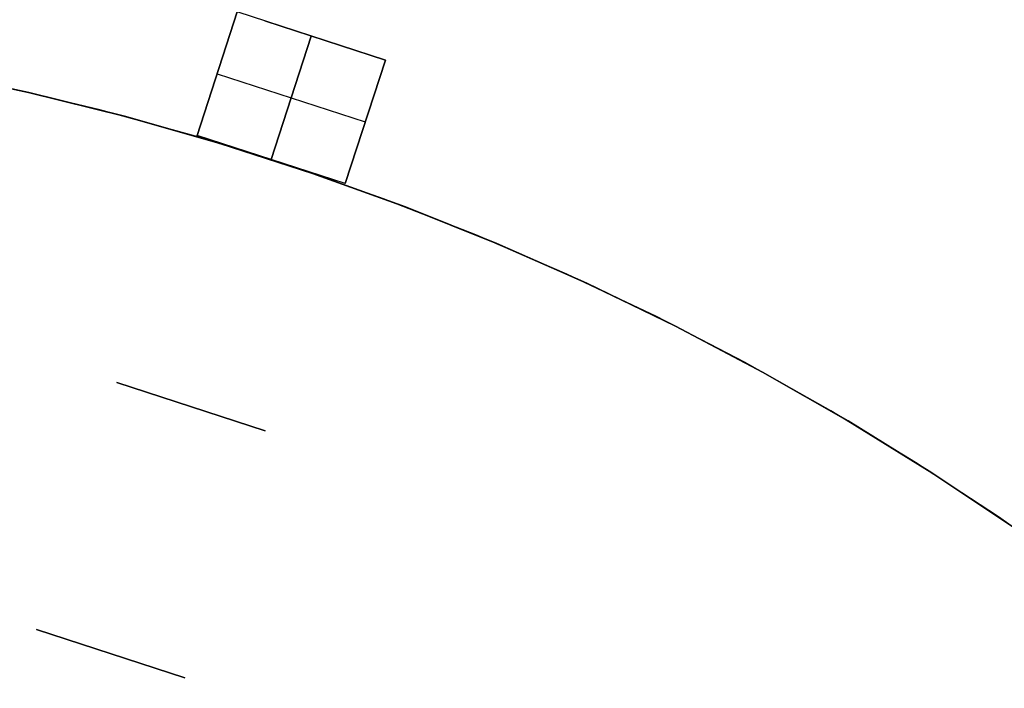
# Model space of a CAD drawing. Header units: millimetres. Extents: x 390 to 1070, y -130 to 550.
# Tile 45 of 57: x 779 to 854, y 379 to 430. Entities that reach past the tile are written whole.
import ezdxf

# ---------------------------------------------------------------- set-up
doc = ezdxf.new("R2010")
doc.units = ezdxf.units.MM

msp = doc.modelspace()

# ---------------------------------------------------------------- linework, layer by layer
at = {"extrusion": (0.951057, -0.309017, -1.61179e-16)}
msp.add_lwpolyline([(675.304, 251.995), (675.293, 252.678), (675.258, 253.36), (675.199, 254.04), (675.118, 254.718), (675.013, 255.393), (674.886, 256.064), (674.736, 256.73), (674.563, 257.391), (674.367, 258.045), (674.149, 258.693), (673.91, 259.332), (673.649, 259.963), (673.366, 260.585), (673.062, 261.196), (672.737, 261.797), (672.393, 262.387), (672.028, 262.964), (671.644, 263.529), (671.24, 264.08), (670.819, 264.617), (670.379, 265.139), (669.921, 265.646), (669.446, 266.137), (668.955, 266.612), (668.448, 267.069), (667.926, 267.509), (667.389, 267.931), (666.838, 268.334), (666.273, 268.719), (665.696, 269.083), (665.106, 269.428), (664.506, 269.753), (663.894, 270.056), (663.272, 270.339), (662.641, 270.601), (662.002, 270.84), (661.355, 271.058), (660.7, 271.253), (660.04, 271.426), (659.373, 271.577), (658.702, 271.704), (658.028, 271.809), (657.35, 271.89), (656.669, 271.948), (655.987, 271.983), (655.304, 271.995)], dxfattribs=at)
at = {"extrusion": (0.951057, -0.309017, 1.82878e-16)}
msp.add_lwpolyline([(655.304, -448.005), (655.987, -447.993), (656.669, -447.958), (657.35, -447.9), (658.028, -447.819), (658.702, -447.714), (659.373, -447.587), (660.04, -447.436), (660.7, -447.263), (661.355, -447.068), (662.002, -446.85), (662.641, -446.611), (663.272, -446.349), (663.894, -446.066), (664.506, -445.763), (665.106, -445.438), (665.696, -445.093), (666.273, -444.729), (666.838, -444.344), (667.389, -443.941), (667.926, -443.519), (668.448, -443.079), (668.955, -442.622), (669.446, -442.147), (669.921, -441.656), (670.379, -441.149), (670.819, -440.627), (671.24, -440.09), (671.644, -439.539), (672.028, -438.974), (672.393, -438.397), (672.737, -437.807), (673.062, -437.206), (673.366, -436.595), (673.649, -435.973), (673.91, -435.342), (674.149, -434.703), (674.367, -434.055), (674.563, -433.401), (674.736, -432.74), (674.886, -432.074), (675.013, -431.403), (675.118, -430.728), (675.199, -430.05), (675.258, -429.37), (675.293, -428.688), (675.304, -428.005)], dxfattribs=at)
at = {"extrusion": (0.951057, -0.309017, -5.9769e-15)}
msp.add_lwpolyline([(655.304, 271.995), (655.987, 271.983), (656.669, 271.948), (657.35, 271.89), (658.028, 271.809), (658.702, 271.704), (659.373, 271.577), (660.04, 271.426), (660.7, 271.253), (661.355, 271.058), (662.002, 270.84), (662.641, 270.601), (663.272, 270.339), (663.894, 270.056), (664.506, 269.753), (665.106, 269.428), (665.696, 269.083), (666.273, 268.719), (666.838, 268.334), (667.389, 267.931), (667.926, 267.509), (668.448, 267.069), (668.955, 266.612), (669.446, 266.137), (669.921, 265.646), (670.379, 265.139), (670.819, 264.617), (671.24, 264.08), (671.644, 263.529), (672.028, 262.964), (672.393, 262.387), (672.737, 261.797), (673.062, 261.196), (673.366, 260.585), (673.649, 259.963), (673.91, 259.332), (674.149, 258.693), (674.367, 258.045), (674.563, 257.391), (674.736, 256.73), (674.886, 256.064), (675.013, 255.393), (675.118, 254.718), (675.199, 254.04), (675.258, 253.36), (675.293, 252.678), (675.304, 251.995)], dxfattribs=at)
at = {"extrusion": (0.951057, -0.309017, -6.92556e-15)}
msp.add_lwpolyline([(675.304, -428.005), (675.293, -428.688), (675.258, -429.37), (675.199, -430.05), (675.118, -430.728), (675.013, -431.403), (674.886, -432.074), (674.736, -432.74), (674.563, -433.401), (674.367, -434.055), (674.149, -434.703), (673.91, -435.342), (673.649, -435.973), (673.366, -436.595), (673.062, -437.206), (672.737, -437.807), (672.393, -438.397), (672.028, -438.974), (671.644, -439.539), (671.24, -440.09), (670.819, -440.627), (670.379, -441.149), (669.921, -441.656), (669.446, -442.147), (668.955, -442.622), (668.448, -443.079), (667.926, -443.519), (667.389, -443.941), (666.838, -444.344), (666.273, -444.729), (665.696, -445.093), (665.106, -445.438), (664.506, -445.763), (663.894, -446.066), (663.272, -446.349), (662.641, -446.611), (662.002, -446.85), (661.355, -447.068), (660.7, -447.263), (660.04, -447.436), (659.373, -447.587), (658.702, -447.714), (658.028, -447.819), (657.35, -447.9), (656.669, -447.958), (655.987, -447.993), (655.304, -448.005)], dxfattribs=at)
at = {"extrusion": (0.951057, -0.309017, 6.80874e-15)}
msp.add_lwpolyline([(665.304, -288.005), (665.281, -289.371), (665.211, -290.735), (665.095, -292.096), (664.932, -293.452), (664.723, -294.801), (664.468, -296.143), (664.167, -297.476), (663.821, -298.797), (663.43, -300.106), (662.995, -301.4), (662.515, -302.679), (661.993, -303.941), (661.427, -305.184), (660.82, -306.408), (660.171, -307.609), (659.481, -308.788), (658.752, -309.943), (657.983, -311.072), (657.176, -312.174), (656.333, -313.249), (655.453, -314.293), (654.538, -315.307), (653.589, -316.289), (652.606, -317.238), (651.592, -318.154), (650.548, -319.033), (649.474, -319.877), (648.371, -320.684), (647.242, -321.452), (646.088, -322.182), (644.909, -322.871), (643.707, -323.52), (642.484, -324.128), (641.24, -324.693), (639.978, -325.216), (638.699, -325.695), (637.405, -326.131), (636.096, -326.522), (634.775, -326.868), (633.443, -327.168), (632.101, -327.423), (630.751, -327.632), (629.395, -327.795), (628.034, -327.912), (626.67, -327.982), (625.304, -328.005)], dxfattribs=at)
at = {"extrusion": (0.951057, -0.309017, -1.24854e-15)}
msp.add_lwpolyline([(625.304, 151.995), (626.67, 151.972), (628.034, 151.902), (629.395, 151.785), (630.751, 151.622), (632.101, 151.413), (633.443, 151.158), (634.775, 150.858), (636.096, 150.512), (637.405, 150.121), (638.699, 149.685), (639.978, 149.206), (641.24, 148.683), (642.484, 148.118), (643.707, 147.51), (644.909, 146.861), (646.088, 146.172), (647.242, 145.442), (648.371, 144.674), (649.474, 143.867), (650.548, 143.023), (651.592, 142.144), (652.606, 141.228), (653.589, 140.279), (654.538, 139.297), (655.453, 138.283), (656.333, 137.239), (657.176, 136.164), (657.983, 135.062), (658.752, 133.933), (659.481, 132.778), (660.171, 131.599), (660.82, 130.398), (661.427, 129.174), (661.993, 127.931), (662.515, 126.669), (662.995, 125.39), (663.43, 124.096), (663.821, 122.787), (664.167, 121.466), (664.468, 120.133), (664.723, 118.791), (664.932, 117.442), (665.095, 116.086), (665.211, 114.725), (665.281, 113.361), (665.304, 111.995)], dxfattribs=at)
at = {"extrusion": (0.951057, -0.309017, -2.17782e-15)}
msp.add_lwpolyline([(625.304, -328.005), (626.67, -327.982), (628.034, -327.912), (629.395, -327.795), (630.751, -327.632), (632.101, -327.423), (633.443, -327.168), (634.775, -326.868), (636.096, -326.522), (637.405, -326.131), (638.699, -325.695), (639.978, -325.216), (641.24, -324.693), (642.484, -324.128), (643.707, -323.52), (644.909, -322.871), (646.088, -322.182), (647.242, -321.452), (648.371, -320.684), (649.474, -319.877), (650.548, -319.033), (651.592, -318.154), (652.606, -317.238), (653.589, -316.289), (654.538, -315.307), (655.453, -314.293), (656.333, -313.249), (657.176, -312.174), (657.983, -311.072), (658.752, -309.943), (659.481, -308.788), (660.171, -307.609), (660.82, -306.408), (661.427, -305.184), (661.993, -303.941), (662.515, -302.679), (662.995, -301.4), (663.43, -300.106), (663.821, -298.797), (664.167, -297.476), (664.468, -296.143), (664.723, -294.801), (664.932, -293.452), (665.095, -292.096), (665.211, -290.735), (665.281, -289.371), (665.304, -288.005)], dxfattribs=at)
at = {"extrusion": (0.951057, -0.309017, -2.18209e-15)}
msp.add_lwpolyline([(665.304, 111.995), (665.281, 113.361), (665.211, 114.725), (665.095, 116.086), (664.932, 117.442), (664.723, 118.791), (664.468, 120.133), (664.167, 121.466), (663.821, 122.787), (663.43, 124.096), (662.995, 125.39), (662.515, 126.669), (661.993, 127.931), (661.427, 129.174), (660.82, 130.398), (660.171, 131.599), (659.481, 132.778), (658.752, 133.933), (657.983, 135.062), (657.176, 136.164), (656.333, 137.239), (655.453, 138.283), (654.538, 139.297), (653.589, 140.279), (652.606, 141.228), (651.592, 142.144), (650.548, 143.023), (649.474, 143.867), (648.371, 144.674), (647.242, 145.442), (646.088, 146.172), (644.909, 146.861), (643.707, 147.51), (642.484, 148.118), (641.24, 148.683), (639.978, 149.206), (638.699, 149.685), (637.405, 150.121), (636.096, 150.512), (634.775, 150.858), (633.443, 151.158), (632.101, 151.413), (630.751, 151.622), (629.395, 151.785), (628.034, 151.902), (626.67, 151.972), (625.304, 151.995)], dxfattribs=at)
at = {"extrusion": (0.951057, -0.309017, 4.96727e-15)}
msp.add_lwpolyline([(625.304, -328.005), (626.67, -327.982), (628.034, -327.912), (629.395, -327.795), (630.751, -327.632), (632.101, -327.423), (633.443, -327.168), (634.775, -326.868), (636.096, -326.522), (637.405, -326.131), (638.699, -325.695), (639.978, -325.216), (641.24, -324.693), (642.484, -324.128), (643.707, -323.52), (644.909, -322.871), (646.088, -322.182), (647.242, -321.452), (648.371, -320.684), (649.474, -319.877), (650.548, -319.033), (651.592, -318.154), (652.606, -317.238), (653.589, -316.289), (654.538, -315.307), (655.453, -314.293), (656.333, -313.249), (657.176, -312.174), (657.983, -311.072), (658.752, -309.943), (659.481, -308.788), (660.171, -307.609), (660.82, -306.408), (661.427, -305.184), (661.993, -303.941), (662.515, -302.679), (662.995, -301.4), (663.43, -300.106), (663.821, -298.797), (664.167, -297.476), (664.468, -296.143), (664.723, -294.801), (664.932, -293.452), (665.095, -292.096), (665.211, -290.735), (665.281, -289.371), (665.304, -288.005)], dxfattribs=at)
at = {"extrusion": (0.951057, -0.309017, 9.00454e-16)}
msp.add_lwpolyline([(665.304, 111.995), (665.281, 113.361), (665.211, 114.725), (665.095, 116.086), (664.932, 117.442), (664.723, 118.791), (664.468, 120.133), (664.167, 121.466), (663.821, 122.787), (663.43, 124.096), (662.995, 125.39), (662.515, 126.669), (661.993, 127.931), (661.427, 129.174), (660.82, 130.398), (660.171, 131.599), (659.481, 132.778), (658.752, 133.933), (657.983, 135.062), (657.176, 136.164), (656.333, 137.239), (655.453, 138.283), (654.538, 139.297), (653.589, 140.279), (652.606, 141.228), (651.592, 142.144), (650.548, 143.023), (649.474, 143.867), (648.371, 144.674), (647.242, 145.442), (646.088, 146.172), (644.909, 146.861), (643.707, 147.51), (642.484, 148.118), (641.24, 148.683), (639.978, 149.206), (638.699, 149.685), (637.405, 150.121), (636.096, 150.512), (634.775, 150.858), (633.443, 151.158), (632.101, 151.413), (630.751, 151.622), (629.395, 151.785), (628.034, 151.902), (626.67, 151.972), (625.304, 151.995)], dxfattribs=at)
for points in [[(795.368, 430.597), (792.277, 421.087)], [(792.277, 421.087), (795.368, 430.597)], [(806.78, 426.889), (795.368, 430.597)], [(806.78, 426.889), (795.368, 430.597)], [(860.238, 387.308), (854.006, 391.721), (847.624, 395.916), (841.1, 399.886), (834.443, 403.628), (827.66, 407.136), (820.759, 410.406), (813.749, 413.436), (806.638, 416.22), (799.435, 418.755), (792.148, 421.039), (784.786, 423.069), (777.358, 424.842), (769.873, 426.357), (762.34, 427.61), (754.768, 428.601), (747.166, 429.329), (739.543, 429.793), (731.909, 429.992), (724.273, 429.925), (716.643, 429.594)], [(860.238, 387.308), (854.006, 391.721), (847.624, 395.916), (841.1, 399.886), (834.443, 403.628), (827.66, 407.136), (820.759, 410.406), (813.749, 413.436), (806.638, 416.22), (799.435, 418.755), (792.148, 421.039), (784.786, 423.069), (777.358, 424.842), (769.873, 426.357), (762.34, 427.61), (754.768, 428.601), (747.166, 429.329), (739.543, 429.793), (731.909, 429.992), (724.273, 429.925), (716.643, 429.594)], [(797.507, 429.902), (806.78, 426.889)], [(801.074, 428.743), (797.984, 419.232)], [(797.984, 419.232), (801.074, 428.743)], [(803.69, 417.378), (806.78, 426.889)], [(806.78, 426.889), (803.69, 417.378)], [(793.822, 425.842), (805.235, 422.134)], [(793.822, 425.842), (805.235, 422.134)], [(803.69, 417.378), (792.277, 421.087)], [(803.69, 417.378), (792.277, 421.087)], [(797.51, 398.357), (786.097, 402.065)], [(797.51, 398.357), (786.097, 402.065)], [(797.51, 398.357), (786.097, 402.065)], [(797.51, 398.357), (786.097, 402.065)], [(797.51, 398.357), (786.097, 402.065)], [(797.51, 398.357), (786.097, 402.065)], [(786.097, 402.065), (797.51, 398.357)], [(786.097, 402.065), (797.51, 398.357)], [(779.917, 383.044), (791.329, 379.336)], [(791.329, 379.336), (779.917, 383.044)], [(791.329, 379.336), (779.917, 383.044)], [(791.329, 379.336), (779.917, 383.044)], [(779.917, 383.044), (791.329, 379.336)], [(779.917, 383.044), (791.329, 379.336)]]:
    msp.add_lwpolyline(points)
at = {"extrusion": (2.27273e-05, -3.59965e-06, 1)}
for points in [[(950.006, 209.999), (949.875, 217.583), (949.483, 225.159), (948.83, 232.716), (947.917, 240.246), (946.745, 247.74), (945.315, 255.19), (943.629, 262.586), (941.689, 269.919), (939.497, 277.181), (937.057, 284.363), (934.37, 291.456), (931.441, 298.453), (928.271, 305.345), (924.867, 312.123), (921.23, 318.78), (917.366, 325.308), (913.28, 331.698), (908.975, 337.944), (904.458, 344.038), (899.734, 349.972), (894.807, 355.74), (889.685, 361.335), (884.373, 366.75), (878.877, 371.978), (873.205, 377.014), (867.362, 381.852), (861.356, 386.485), (855.194, 390.908), (848.883, 395.116), (842.43, 399.104), (835.844, 402.868), (829.132, 406.402), (822.303, 409.702), (815.363, 412.765), (808.322, 415.587), (801.188, 418.165), (793.97, 420.495), (786.675, 422.575), (779.313, 424.403), (771.892, 425.975), (764.422, 427.29), (756.91, 428.348), (749.367, 429.145), (741.801, 429.683), (734.22, 429.959), (726.635, 429.973), (719.053, 429.726), (711.485, 429.218), (703.939, 428.449), (696.423, 427.421), (688.948, 426.134), (681.521, 424.59), (674.152, 422.791), (666.85, 420.739), (659.622, 418.436), (652.478, 415.886), (645.427, 413.091), (638.475, 410.054), (631.633, 406.78), (624.908, 403.272), (618.307, 399.534), (611.84, 395.57), (605.513, 391.386), (599.333, 386.987), (593.31, 382.377), (587.448, 377.562), (581.756, 372.548), (576.241, 367.34), (570.908, 361.946), (565.764, 356.371), (560.816, 350.622), (556.069, 344.705), (551.528, 338.629), (547.2, 332.4), (543.089, 326.025), (539.2, 319.512), (535.538, 312.869), (532.107, 306.104), (528.912, 299.224), (525.956, 292.239), (523.242, 285.155), (520.774, 277.983)], [(949.998, 210), (949.867, 217.585), (949.475, 225.16), (948.822, 232.717), (947.909, 240.247), (946.737, 247.742), (945.307, 255.191), (943.621, 262.587), (941.681, 269.92), (939.49, 277.182), (937.049, 284.364), (934.362, 291.458), (931.433, 298.455), (928.264, 305.346), (924.859, 312.125), (921.222, 318.781), (917.358, 325.309), (913.272, 331.7), (908.968, 337.945), (904.45, 344.039), (899.726, 349.974), (894.799, 355.742), (889.677, 361.336), (884.365, 366.751), (878.87, 371.98), (873.197, 377.016), (867.354, 381.853), (861.348, 386.486), (855.186, 390.909), (848.875, 395.117), (842.422, 399.106), (835.836, 402.869), (829.124, 406.403), (822.295, 409.703), (815.355, 412.767), (808.314, 415.589), (801.18, 418.166), (793.962, 420.497), (786.667, 422.577), (779.305, 424.404), (771.884, 425.976), (764.414, 427.292), (756.902, 428.349), (749.359, 429.147), (741.793, 429.684), (734.212, 429.96), (726.627, 429.974), (719.045, 429.727), (711.477, 429.219), (703.931, 428.45), (696.415, 427.422), (688.94, 426.135), (681.513, 424.591), (674.144, 422.792), (666.842, 420.74), (659.614, 418.438), (652.47, 415.887), (645.419, 413.092), (638.468, 410.056), (631.625, 406.781), (624.9, 403.273), (618.299, 399.535), (611.832, 395.572), (605.505, 391.388), (599.325, 386.988), (593.302, 382.378), (587.44, 377.563), (581.749, 372.549), (576.233, 367.341), (570.9, 361.947), (565.756, 356.372), (560.808, 350.623), (556.061, 344.707), (551.52, 338.63), (547.192, 332.401), (543.081, 326.026), (539.192, 319.513), (535.53, 312.87), (532.1, 306.105), (528.904, 299.226), (525.948, 292.24), (523.234, 285.157), (520.766, 277.984)]]:
    msp.add_lwpolyline(points, dxfattribs=at)
at = {"extrusion": (-2.27273e-05, 3.59965e-06, 1)}
for points in [[(520.762, 277.985), (523.23, 285.157), (525.944, 292.241), (528.9, 299.226), (532.096, 306.106), (535.526, 312.871), (539.188, 319.514), (543.077, 326.027), (547.188, 332.402), (551.516, 338.631), (556.057, 344.707), (560.804, 350.623), (565.752, 356.373), (570.896, 361.948), (576.229, 367.342), (581.745, 372.549), (587.436, 377.564), (593.298, 382.379), (599.321, 386.989), (605.501, 391.388), (611.828, 395.572), (618.295, 399.536), (624.896, 403.274), (631.621, 406.782), (638.464, 410.056), (645.415, 413.093), (652.466, 415.888), (659.61, 418.438), (666.838, 420.741), (674.14, 422.793), (681.509, 424.592), (688.936, 426.136), (696.411, 427.423), (703.927, 428.451), (711.473, 429.22), (719.041, 429.728), (726.623, 429.975), (734.208, 429.961), (741.789, 429.685), (749.355, 429.147), (756.898, 428.35), (764.41, 427.292), (771.88, 425.977), (779.301, 424.404), (786.663, 422.577), (793.958, 420.497), (801.176, 418.167), (808.31, 415.589), (815.351, 412.767), (822.291, 409.704), (829.12, 406.404), (835.832, 402.87), (842.418, 399.106), (848.871, 395.118), (855.182, 390.91), (861.344, 386.487), (867.35, 381.854), (873.193, 377.016), (878.866, 371.98), (884.361, 366.752), (889.673, 361.337), (894.795, 355.742), (899.722, 349.974), (904.446, 344.04), (908.964, 337.946), (913.268, 331.7), (917.354, 325.31), (921.218, 318.782), (924.855, 312.125), (928.26, 305.347), (931.429, 298.455), (934.358, 291.458), (937.045, 284.365), (939.486, 277.183), (941.677, 269.921), (943.617, 262.587), (945.303, 255.192), (946.733, 247.742), (947.905, 240.248), (948.818, 232.718), (949.471, 225.16), (949.863, 217.585), (949.994, 210.001)], [(520.77, 277.983), (523.238, 285.156), (525.952, 292.239), (528.908, 299.225), (532.103, 306.104), (535.534, 312.87), (539.196, 319.513), (543.085, 326.025), (547.196, 332.4), (551.524, 338.63), (556.065, 344.706), (560.812, 350.622), (565.76, 356.371), (570.904, 361.946), (576.237, 367.341), (581.752, 372.548), (587.444, 377.562), (593.306, 382.377), (599.329, 386.987), (605.509, 391.387), (611.836, 395.571), (618.303, 399.534), (624.904, 403.272), (631.629, 406.781), (638.471, 410.055), (645.423, 413.092), (652.474, 415.887), (659.618, 418.437), (666.846, 420.739), (674.148, 422.791), (681.517, 424.59), (688.944, 426.134), (696.419, 427.421), (703.935, 428.45), (711.481, 429.219), (719.049, 429.727), (726.631, 429.974), (734.216, 429.959), (741.797, 429.683), (749.363, 429.146), (756.906, 428.348), (764.418, 427.291), (771.888, 425.975), (779.309, 424.403), (786.671, 422.576), (793.966, 420.496), (801.184, 418.166), (808.318, 415.588), (815.359, 412.766), (822.299, 409.703), (829.128, 406.402), (835.84, 402.868), (842.426, 399.105), (848.879, 395.117), (855.19, 390.909), (861.352, 386.485), (867.358, 381.852), (873.201, 377.015), (878.873, 371.979), (884.369, 366.751), (889.681, 361.336), (894.803, 355.741), (899.73, 349.973), (904.454, 344.039), (908.971, 337.945), (913.276, 331.699), (917.362, 325.308), (921.226, 318.781), (924.863, 312.124), (928.267, 305.346), (931.437, 298.454), (934.366, 291.457), (937.053, 284.363), (939.493, 277.181), (941.685, 269.919), (943.625, 262.586), (945.311, 255.19), (946.741, 247.741), (947.913, 240.247), (948.826, 232.716), (949.479, 225.159), (949.871, 217.584), (950.002, 210)]]:
    msp.add_lwpolyline(points, dxfattribs=at)
at = {"extrusion": (0.951057, -0.309017, -5.99828e-16)}
msp.add_lwpolyline([(645.304, 271.995), (644.621, 271.983), (643.939, 271.948), (643.259, 271.89), (642.581, 271.809), (641.906, 271.704), (641.235, 271.577), (640.569, 271.426), (639.908, 271.253), (639.254, 271.058), (638.607, 270.84), (637.967, 270.601), (637.336, 270.339), (636.715, 270.056), (636.103, 269.753), (635.502, 269.428), (634.913, 269.083), (634.335, 268.719), (633.771, 268.334), (633.22, 267.931), (632.683, 267.509), (632.16, 267.069), (631.653, 266.612), (631.162, 266.137), (630.688, 265.646), (630.23, 265.139), (629.79, 264.617), (629.368, 264.08), (628.965, 263.529), (628.581, 262.964), (628.216, 262.387), (627.871, 261.797), (627.547, 261.196), (627.243, 260.585), (626.96, 259.963), (626.699, 259.332), (626.459, 258.693), (626.241, 258.045), (626.046, 257.391), (625.873, 256.73), (625.723, 256.064), (625.595, 255.393), (625.491, 254.718), (625.409, 254.04), (625.351, 253.36), (625.316, 252.678), (625.304, 251.995)], dxfattribs=at)
at = {"extrusion": (0.951057, -0.309017, -1.44013e-14)}
msp.add_lwpolyline([(625.304, -428.005), (625.316, -428.688), (625.351, -429.37), (625.409, -430.05), (625.491, -430.728), (625.595, -431.403), (625.723, -432.074), (625.873, -432.74), (626.046, -433.401), (626.241, -434.055), (626.459, -434.703), (626.699, -435.342), (626.96, -435.973), (627.243, -436.595), (627.547, -437.206), (627.871, -437.807), (628.216, -438.397), (628.581, -438.974), (628.965, -439.539), (629.368, -440.09), (629.79, -440.627), (630.23, -441.149), (630.688, -441.656), (631.162, -442.147), (631.653, -442.622), (632.16, -443.079), (632.683, -443.519), (633.22, -443.941), (633.771, -444.344), (634.335, -444.729), (634.913, -445.093), (635.502, -445.438), (636.103, -445.763), (636.715, -446.066), (637.336, -446.349), (637.967, -446.611), (638.607, -446.85), (639.254, -447.068), (639.908, -447.263), (640.569, -447.436), (641.235, -447.587), (641.906, -447.714), (642.581, -447.819), (643.259, -447.9), (643.939, -447.958), (644.621, -447.993), (645.304, -448.005)], dxfattribs=at)
at = {"extrusion": (0.951057, -0.309017, -7.07842e-16)}
msp.add_lwpolyline([(645.304, 271.995), (644.621, 271.983), (643.939, 271.948), (643.259, 271.89), (642.581, 271.809), (641.906, 271.704), (641.235, 271.577), (640.569, 271.426), (639.908, 271.253), (639.254, 271.058), (638.607, 270.84), (637.967, 270.601), (637.336, 270.339), (636.715, 270.056), (636.103, 269.753), (635.502, 269.428), (634.913, 269.083), (634.335, 268.719), (633.771, 268.334), (633.22, 267.931), (632.683, 267.509), (632.16, 267.069), (631.653, 266.612), (631.162, 266.137), (630.688, 265.646), (630.23, 265.139), (629.79, 264.617), (629.368, 264.08), (628.965, 263.529), (628.581, 262.964), (628.216, 262.387), (627.871, 261.797), (627.547, 261.196), (627.243, 260.585), (626.96, 259.963), (626.699, 259.332), (626.459, 258.693), (626.241, 258.045), (626.046, 257.391), (625.873, 256.73), (625.723, 256.064), (625.595, 255.393), (625.491, 254.718), (625.409, 254.04), (625.351, 253.36), (625.316, 252.678), (625.304, 251.995)], dxfattribs=at)
at = {"extrusion": (0.951057, -0.309017, -4.49531e-15)}
msp.add_lwpolyline([(625.304, -428.005), (625.316, -428.688), (625.351, -429.37), (625.409, -430.05), (625.491, -430.728), (625.595, -431.403), (625.723, -432.074), (625.873, -432.74), (626.046, -433.401), (626.241, -434.055), (626.459, -434.703), (626.699, -435.342), (626.96, -435.973), (627.243, -436.595), (627.547, -437.206), (627.871, -437.807), (628.216, -438.397), (628.581, -438.974), (628.965, -439.539), (629.368, -440.09), (629.79, -440.627), (630.23, -441.149), (630.688, -441.656), (631.162, -442.147), (631.653, -442.622), (632.16, -443.079), (632.683, -443.519), (633.22, -443.941), (633.771, -444.344), (634.335, -444.729), (634.913, -445.093), (635.502, -445.438), (636.103, -445.763), (636.715, -446.066), (637.336, -446.349), (637.967, -446.611), (638.607, -446.85), (639.254, -447.068), (639.908, -447.263), (640.569, -447.436), (641.235, -447.587), (641.906, -447.714), (642.581, -447.819), (643.259, -447.9), (643.939, -447.958), (644.621, -447.993), (645.304, -448.005)], dxfattribs=at)
at = {"extrusion": (0.951057, -0.309017, -7.50299e-15)}
msp.add_lwpolyline([(625.304, 251.995), (625.316, 252.678), (625.351, 253.36), (625.409, 254.04), (625.491, 254.718), (625.595, 255.393), (625.723, 256.064), (625.873, 256.73), (626.046, 257.391), (626.241, 258.045), (626.459, 258.693), (626.699, 259.332), (626.96, 259.963), (627.243, 260.585), (627.547, 261.196), (627.871, 261.797), (628.216, 262.387), (628.581, 262.964), (628.965, 263.529), (629.368, 264.08), (629.79, 264.617), (630.23, 265.139), (630.688, 265.646), (631.162, 266.137), (631.653, 266.612), (632.16, 267.069), (632.683, 267.509), (633.22, 267.931), (633.771, 268.334), (634.335, 268.719), (634.913, 269.083), (635.502, 269.428), (636.103, 269.753), (636.715, 270.056), (637.336, 270.339), (637.967, 270.601), (638.607, 270.84), (639.254, 271.058), (639.908, 271.253), (640.569, 271.426), (641.235, 271.577), (641.906, 271.704), (642.581, 271.809), (643.259, 271.89), (643.939, 271.948), (644.621, 271.983), (645.304, 271.995)], dxfattribs=at)
at = {"extrusion": (0.951057, -0.309017, 4.85107e-15)}
msp.add_lwpolyline([(645.304, -448.005), (644.621, -447.993), (643.939, -447.958), (643.259, -447.9), (642.581, -447.819), (641.906, -447.714), (641.235, -447.587), (640.569, -447.436), (639.908, -447.263), (639.254, -447.068), (638.607, -446.85), (637.967, -446.611), (637.336, -446.349), (636.715, -446.066), (636.103, -445.763), (635.502, -445.438), (634.913, -445.093), (634.335, -444.729), (633.771, -444.344), (633.22, -443.941), (632.683, -443.519), (632.16, -443.079), (631.653, -442.622), (631.162, -442.147), (630.688, -441.656), (630.23, -441.149), (629.79, -440.627), (629.368, -440.09), (628.965, -439.539), (628.581, -438.974), (628.216, -438.397), (627.871, -437.807), (627.547, -437.206), (627.243, -436.595), (626.96, -435.973), (626.699, -435.342), (626.459, -434.703), (626.241, -434.055), (626.046, -433.401), (625.873, -432.74), (625.723, -432.074), (625.595, -431.403), (625.491, -430.728), (625.409, -430.05), (625.351, -429.37), (625.316, -428.688), (625.304, -428.005)], dxfattribs=at)
at = {"extrusion": (0.809017, -0.587785, -4.67031e-15)}
msp.add_lwpolyline([(838.977, -288.005), (838.953, -289.371), (838.884, -290.735), (838.767, -292.096), (838.604, -293.452), (838.395, -294.801), (838.14, -296.143), (837.839, -297.476), (837.493, -298.797), (837.103, -300.106), (836.667, -301.4), (836.188, -302.679), (835.665, -303.941), (835.1, -305.184), (834.492, -306.408), (833.843, -307.609), (833.154, -308.788), (832.424, -309.943), (831.656, -311.072), (830.849, -312.174), (830.005, -313.249), (829.125, -314.293), (828.21, -315.307), (827.261, -316.289), (826.279, -317.238), (825.265, -318.154), (824.22, -319.033), (823.146, -319.877), (822.044, -320.684), (820.915, -321.452), (819.76, -322.182), (818.581, -322.871), (817.379, -323.52), (816.156, -324.128), (814.913, -324.693), (813.651, -325.216), (812.372, -325.695), (811.077, -326.131), (809.769, -326.522), (808.447, -326.868), (807.115, -327.168), (805.773, -327.423), (804.423, -327.632), (803.067, -327.795), (801.706, -327.912), (800.342, -327.982), (798.977, -328.005)], dxfattribs=at)
at = {"extrusion": (0.809017, -0.587785, -2.37e-15)}
msp.add_lwpolyline([(798.977, 151.995), (800.342, 151.972), (801.706, 151.902), (803.067, 151.785), (804.423, 151.622), (805.773, 151.413), (807.115, 151.158), (808.447, 150.858), (809.769, 150.512), (811.077, 150.121), (812.372, 149.685), (813.651, 149.206), (814.913, 148.683), (816.156, 148.118), (817.379, 147.51), (818.581, 146.861), (819.76, 146.172), (820.915, 145.442), (822.044, 144.674), (823.146, 143.867), (824.22, 143.023), (825.265, 142.144), (826.279, 141.228), (827.261, 140.279), (828.21, 139.297), (829.125, 138.283), (830.005, 137.239), (830.849, 136.164), (831.656, 135.062), (832.424, 133.933), (833.154, 132.778), (833.843, 131.599), (834.492, 130.398), (835.1, 129.174), (835.665, 127.931), (836.188, 126.669), (836.667, 125.39), (837.103, 124.096), (837.493, 122.787), (837.839, 121.466), (838.14, 120.133), (838.395, 118.791), (838.604, 117.442), (838.767, 116.086), (838.884, 114.725), (838.953, 113.361), (838.977, 111.995)], dxfattribs=at)
at = {"extrusion": (0.809017, -0.587785, 7.32696e-16)}
msp.add_lwpolyline([(798.977, -328.005), (800.342, -327.982), (801.706, -327.912), (803.067, -327.795), (804.423, -327.632), (805.773, -327.423), (807.115, -327.168), (808.447, -326.868), (809.769, -326.522), (811.077, -326.131), (812.372, -325.695), (813.651, -325.216), (814.913, -324.693), (816.156, -324.128), (817.379, -323.52), (818.581, -322.871), (819.76, -322.182), (820.915, -321.452), (822.044, -320.684), (823.146, -319.877), (824.22, -319.033), (825.265, -318.154), (826.279, -317.238), (827.261, -316.289), (828.21, -315.307), (829.125, -314.293), (830.005, -313.249), (830.849, -312.174), (831.656, -311.072), (832.424, -309.943), (833.154, -308.788), (833.843, -307.609), (834.492, -306.408), (835.1, -305.184), (835.665, -303.941), (836.188, -302.679), (836.667, -301.4), (837.103, -300.106), (837.493, -298.797), (837.839, -297.476), (838.14, -296.143), (838.395, -294.801), (838.604, -293.452), (838.767, -292.096), (838.884, -290.735), (838.953, -289.371), (838.977, -288.005)], dxfattribs=at)
at = {"extrusion": (0.809017, -0.587785, -9.26918e-16)}
msp.add_lwpolyline([(838.977, 111.995), (838.953, 113.361), (838.884, 114.725), (838.767, 116.086), (838.604, 117.442), (838.395, 118.791), (838.14, 120.133), (837.839, 121.466), (837.493, 122.787), (837.103, 124.096), (836.667, 125.39), (836.188, 126.669), (835.665, 127.931), (835.1, 129.174), (834.492, 130.398), (833.843, 131.599), (833.154, 132.778), (832.424, 133.933), (831.656, 135.062), (830.849, 136.164), (830.005, 137.239), (829.125, 138.283), (828.21, 139.297), (827.261, 140.279), (826.279, 141.228), (825.265, 142.144), (824.22, 143.023), (823.146, 143.867), (822.044, 144.674), (820.915, 145.442), (819.76, 146.172), (818.581, 146.861), (817.379, 147.51), (816.156, 148.118), (814.913, 148.683), (813.651, 149.206), (812.372, 149.685), (811.077, 150.121), (809.769, 150.512), (808.447, 150.858), (807.115, 151.158), (805.773, 151.413), (804.423, 151.622), (803.067, 151.785), (801.706, 151.902), (800.342, 151.972), (798.977, 151.995)], dxfattribs=at)
at = {"extrusion": (0.951057, -0.309017, -3.02557e-15)}
msp.add_lwpolyline([(625.304, -328.005), (624.621, -328.017), (623.939, -328.052), (623.259, -328.11), (622.581, -328.191), (621.906, -328.296), (621.235, -328.423), (620.569, -328.574), (619.908, -328.747), (619.254, -328.942), (618.607, -329.16), (617.967, -329.399), (617.336, -329.661), (616.715, -329.944), (616.103, -330.247), (615.502, -330.572), (614.913, -330.917), (614.335, -331.281), (613.771, -331.666), (613.22, -332.069), (612.683, -332.491), (612.16, -332.931), (611.653, -333.388), (611.162, -333.863), (610.688, -334.354), (610.23, -334.861), (609.79, -335.383), (609.368, -335.92), (608.965, -336.471), (608.581, -337.036), (608.216, -337.613), (607.871, -338.203), (607.547, -338.804), (607.243, -339.415), (606.96, -340.037), (606.699, -340.668), (606.459, -341.307), (606.241, -341.955), (606.046, -342.609), (605.873, -343.27), (605.723, -343.936), (605.595, -344.607), (605.491, -345.282), (605.409, -345.96), (605.351, -346.64), (605.316, -347.322), (605.304, -348.005)], dxfattribs=at)
at = {"extrusion": (0.951057, -0.309017, 8.91286e-16)}
msp.add_lwpolyline([(605.304, 171.995), (605.316, 171.312), (605.351, 170.63), (605.409, 169.95), (605.491, 169.272), (605.595, 168.597), (605.723, 167.926), (605.873, 167.26), (606.046, 166.599), (606.241, 165.945), (606.459, 165.297), (606.699, 164.658), (606.96, 164.027), (607.243, 163.405), (607.547, 162.794), (607.871, 162.193), (608.216, 161.603), (608.581, 161.026), (608.965, 160.461), (609.368, 159.91), (609.79, 159.373), (610.23, 158.851), (610.688, 158.344), (611.162, 157.853), (611.653, 157.378), (612.16, 156.921), (612.683, 156.481), (613.22, 156.059), (613.771, 155.656), (614.335, 155.271), (614.913, 154.907), (615.502, 154.562), (616.103, 154.237), (616.715, 153.934), (617.336, 153.651), (617.967, 153.389), (618.607, 153.15), (619.254, 152.932), (619.908, 152.737), (620.569, 152.564), (621.235, 152.413), (621.906, 152.286), (622.581, 152.181), (623.259, 152.1), (623.939, 152.042), (624.621, 152.007), (625.304, 151.995)], dxfattribs=at)
at = {"extrusion": (0.951057, -0.309017, -5.83599e-15)}
msp.add_lwpolyline([(625.304, 241.995), (624.621, 241.983), (623.939, 241.948), (623.259, 241.89), (622.581, 241.809), (621.906, 241.704), (621.235, 241.577), (620.569, 241.426), (619.908, 241.253), (619.254, 241.058), (618.607, 240.84), (617.967, 240.601), (617.336, 240.339), (616.715, 240.056), (616.103, 239.753), (615.502, 239.428), (614.913, 239.083), (614.335, 238.719), (613.771, 238.334), (613.22, 237.931), (612.683, 237.509), (612.16, 237.069), (611.653, 236.612), (611.162, 236.137), (610.688, 235.646), (610.23, 235.139), (609.79, 234.617), (609.368, 234.08), (608.965, 233.529), (608.581, 232.964), (608.216, 232.387), (607.871, 231.797), (607.547, 231.196), (607.243, 230.585), (606.96, 229.963), (606.699, 229.332), (606.459, 228.693), (606.241, 228.045), (606.046, 227.391), (605.873, 226.73), (605.723, 226.064), (605.595, 225.393), (605.491, 224.718), (605.409, 224.04), (605.351, 223.36), (605.316, 222.678), (605.304, 221.995)], dxfattribs=at)
at = {"extrusion": (0.951057, -0.309017, -7.15796e-17)}
msp.add_lwpolyline([(605.304, -398.005), (605.316, -398.688), (605.351, -399.37), (605.409, -400.05), (605.491, -400.728), (605.595, -401.403), (605.723, -402.074), (605.873, -402.74), (606.046, -403.401), (606.241, -404.055), (606.459, -404.703), (606.699, -405.342), (606.96, -405.973), (607.243, -406.595), (607.547, -407.206), (607.871, -407.807), (608.216, -408.397), (608.581, -408.974), (608.965, -409.539), (609.368, -410.09), (609.79, -410.627), (610.23, -411.149), (610.688, -411.656), (611.162, -412.147), (611.653, -412.622), (612.16, -413.079), (612.683, -413.519), (613.22, -413.941), (613.771, -414.344), (614.335, -414.729), (614.913, -415.093), (615.502, -415.438), (616.103, -415.763), (616.715, -416.066), (617.336, -416.349), (617.967, -416.611), (618.607, -416.85), (619.254, -417.068), (619.908, -417.263), (620.569, -417.436), (621.235, -417.587), (621.906, -417.714), (622.581, -417.819), (623.259, -417.9), (623.939, -417.958), (624.621, -417.993), (625.304, -418.005)], dxfattribs=at)
at = {"extrusion": (1, 0, 0)}
for points in [[(402.065, 251.995), (402.065, 241.995)], [(402.065, -418.005), (402.065, -428.005)], [(400.211, 251.995), (400.211, 241.995)], [(400.211, -418.005), (400.211, -428.005)], [(398.357, 241.995), (398.357, 251.995)], [(398.357, -428.005), (398.357, -418.005)], [(383.044, -348.005), (383.044, -398.005)], [(383.044, 221.995), (383.044, 171.995)], [(381.19, 221.995), (381.19, 171.995)], [(381.19, -348.005), (381.19, -398.005)], [(379.336, 171.995), (379.336, 221.995)], [(379.336, -348.005), (379.336, -398.005)]]:
    msp.add_lwpolyline(points, dxfattribs=at)
at = {"extrusion": (0.809017, -0.587785, -3.09182e-15)}
msp.add_lwpolyline([(798.977, -328.005), (800.342, -327.982), (801.706, -327.912), (803.067, -327.795), (804.423, -327.632), (805.773, -327.423), (807.115, -327.168), (808.447, -326.868), (809.769, -326.522), (811.077, -326.131), (812.372, -325.695), (813.651, -325.216), (814.913, -324.693), (816.156, -324.128), (817.379, -323.52), (818.581, -322.871), (819.76, -322.182), (820.915, -321.452), (822.044, -320.684), (823.146, -319.877), (824.22, -319.033), (825.265, -318.154), (826.279, -317.238), (827.261, -316.289), (828.21, -315.307), (829.125, -314.293), (830.005, -313.249), (830.849, -312.174), (831.656, -311.072), (832.424, -309.943), (833.154, -308.788), (833.843, -307.609), (834.492, -306.408), (835.1, -305.184), (835.665, -303.941), (836.188, -302.679), (836.667, -301.4), (837.103, -300.106), (837.493, -298.797), (837.839, -297.476), (838.14, -296.143), (838.395, -294.801), (838.604, -293.452), (838.767, -292.096), (838.884, -290.735), (838.953, -289.371), (838.977, -288.005)], dxfattribs=at)
at = {"extrusion": (0.809017, -0.587785, 3.62043e-15)}
msp.add_lwpolyline([(838.977, 111.995), (838.953, 113.361), (838.884, 114.725), (838.767, 116.086), (838.604, 117.442), (838.395, 118.791), (838.14, 120.133), (837.839, 121.466), (837.493, 122.787), (837.103, 124.096), (836.667, 125.39), (836.188, 126.669), (835.665, 127.931), (835.1, 129.174), (834.492, 130.398), (833.843, 131.599), (833.154, 132.778), (832.424, 133.933), (831.656, 135.062), (830.849, 136.164), (830.005, 137.239), (829.125, 138.283), (828.21, 139.297), (827.261, 140.279), (826.279, 141.228), (825.265, 142.144), (824.22, 143.023), (823.146, 143.867), (822.044, 144.674), (820.915, 145.442), (819.76, 146.172), (818.581, 146.861), (817.379, 147.51), (816.156, 148.118), (814.913, 148.683), (813.651, 149.206), (812.372, 149.685), (811.077, 150.121), (809.769, 150.512), (808.447, 150.858), (807.115, 151.158), (805.773, 151.413), (804.423, 151.622), (803.067, 151.785), (801.706, 151.902), (800.342, 151.972), (798.977, 151.995)], dxfattribs=at)
at = {"extrusion": (0.951057, -0.309017, 9.23006e-15)}
msp.add_lwpolyline([(625.304, -328.005), (624.621, -328.017), (623.939, -328.052), (623.259, -328.11), (622.581, -328.191), (621.906, -328.296), (621.235, -328.423), (620.569, -328.574), (619.908, -328.747), (619.254, -328.942), (618.607, -329.16), (617.967, -329.399), (617.336, -329.661), (616.715, -329.944), (616.103, -330.247), (615.502, -330.572), (614.913, -330.917), (614.335, -331.281), (613.771, -331.666), (613.22, -332.069), (612.683, -332.491), (612.16, -332.931), (611.653, -333.388), (611.162, -333.863), (610.688, -334.354), (610.23, -334.861), (609.79, -335.383), (609.368, -335.92), (608.965, -336.471), (608.581, -337.036), (608.216, -337.613), (607.871, -338.203), (607.547, -338.804), (607.243, -339.415), (606.96, -340.037), (606.699, -340.668), (606.459, -341.307), (606.241, -341.955), (606.046, -342.609), (605.873, -343.27), (605.723, -343.936), (605.595, -344.607), (605.491, -345.282), (605.409, -345.96), (605.351, -346.64), (605.316, -347.322), (605.304, -348.005)], dxfattribs=at)
at = {"extrusion": (0.951057, -0.309017, 1.21065e-15)}
msp.add_lwpolyline([(605.304, 171.995), (605.316, 171.312), (605.351, 170.63), (605.409, 169.95), (605.491, 169.272), (605.595, 168.597), (605.723, 167.926), (605.873, 167.26), (606.046, 166.599), (606.241, 165.945), (606.459, 165.297), (606.699, 164.658), (606.96, 164.027), (607.243, 163.405), (607.547, 162.794), (607.871, 162.193), (608.216, 161.603), (608.581, 161.026), (608.965, 160.461), (609.368, 159.91), (609.79, 159.373), (610.23, 158.851), (610.688, 158.344), (611.162, 157.853), (611.653, 157.378), (612.16, 156.921), (612.683, 156.481), (613.22, 156.059), (613.771, 155.656), (614.335, 155.271), (614.913, 154.907), (615.502, 154.562), (616.103, 154.237), (616.715, 153.934), (617.336, 153.651), (617.967, 153.389), (618.607, 153.15), (619.254, 152.932), (619.908, 152.737), (620.569, 152.564), (621.235, 152.413), (621.906, 152.286), (622.581, 152.181), (623.259, 152.1), (623.939, 152.042), (624.621, 152.007), (625.304, 151.995)], dxfattribs=at)
at = {"extrusion": (0.951057, -0.309017, 9.23533e-15)}
msp.add_lwpolyline([(625.304, 241.995), (624.621, 241.983), (623.939, 241.948), (623.259, 241.89), (622.581, 241.809), (621.906, 241.704), (621.235, 241.577), (620.569, 241.426), (619.908, 241.253), (619.254, 241.058), (618.607, 240.84), (617.967, 240.601), (617.336, 240.339), (616.715, 240.056), (616.103, 239.753), (615.502, 239.428), (614.913, 239.083), (614.335, 238.719), (613.771, 238.334), (613.22, 237.931), (612.683, 237.509), (612.16, 237.069), (611.653, 236.612), (611.162, 236.137), (610.688, 235.646), (610.23, 235.139), (609.79, 234.617), (609.368, 234.08), (608.965, 233.529), (608.581, 232.964), (608.216, 232.387), (607.871, 231.797), (607.547, 231.196), (607.243, 230.585), (606.96, 229.963), (606.699, 229.332), (606.459, 228.693), (606.241, 228.045), (606.046, 227.391), (605.873, 226.73), (605.723, 226.064), (605.595, 225.393), (605.491, 224.718), (605.409, 224.04), (605.351, 223.36), (605.316, 222.678), (605.304, 221.995)], dxfattribs=at)
at = {"extrusion": (0.951057, -0.309017, -1.65632e-15)}
msp.add_lwpolyline([(605.304, -398.005), (605.316, -398.688), (605.351, -399.37), (605.409, -400.05), (605.491, -400.728), (605.595, -401.403), (605.723, -402.074), (605.873, -402.74), (606.046, -403.401), (606.241, -404.055), (606.459, -404.703), (606.699, -405.342), (606.96, -405.973), (607.243, -406.595), (607.547, -407.206), (607.871, -407.807), (608.216, -408.397), (608.581, -408.974), (608.965, -409.539), (609.368, -410.09), (609.79, -410.627), (610.23, -411.149), (610.688, -411.656), (611.162, -412.147), (611.653, -412.622), (612.16, -413.079), (612.683, -413.519), (613.22, -413.941), (613.771, -414.344), (614.335, -414.729), (614.913, -415.093), (615.502, -415.438), (616.103, -415.763), (616.715, -416.066), (617.336, -416.349), (617.967, -416.611), (618.607, -416.85), (619.254, -417.068), (619.908, -417.263), (620.569, -417.436), (621.235, -417.587), (621.906, -417.714), (622.581, -417.819), (623.259, -417.9), (623.939, -417.958), (624.621, -417.993), (625.304, -418.005)], dxfattribs=at)
at = {"extrusion": (0.951057, -0.309017, 1.8934e-14)}
msp.add_lwpolyline([(605.304, -348.005), (605.316, -347.322), (605.351, -346.64), (605.409, -345.96), (605.491, -345.282), (605.595, -344.607), (605.723, -343.936), (605.873, -343.27), (606.046, -342.609), (606.241, -341.955), (606.459, -341.307), (606.699, -340.668), (606.96, -340.037), (607.243, -339.415), (607.547, -338.804), (607.871, -338.203), (608.216, -337.613), (608.581, -337.036), (608.965, -336.471), (609.368, -335.92), (609.79, -335.383), (610.23, -334.861), (610.688, -334.354), (611.162, -333.863), (611.653, -333.388), (612.16, -332.931), (612.683, -332.491), (613.22, -332.069), (613.771, -331.666), (614.335, -331.281), (614.913, -330.917), (615.502, -330.572), (616.103, -330.247), (616.715, -329.944), (617.336, -329.661), (617.967, -329.399), (618.607, -329.16), (619.254, -328.942), (619.908, -328.747), (620.569, -328.574), (621.235, -328.423), (621.906, -328.296), (622.581, -328.191), (623.259, -328.11), (623.939, -328.052), (624.621, -328.017), (625.304, -328.005)], dxfattribs=at)
at = {"extrusion": (0.951057, -0.309017, 4.96215e-15)}
msp.add_lwpolyline([(625.304, 151.995), (624.621, 152.007), (623.939, 152.042), (623.259, 152.1), (622.581, 152.181), (621.906, 152.286), (621.235, 152.413), (620.569, 152.564), (619.908, 152.737), (619.254, 152.932), (618.607, 153.15), (617.967, 153.389), (617.336, 153.651), (616.715, 153.934), (616.103, 154.237), (615.502, 154.562), (614.913, 154.907), (614.335, 155.271), (613.771, 155.656), (613.22, 156.059), (612.683, 156.481), (612.16, 156.921), (611.653, 157.378), (611.162, 157.853), (610.688, 158.344), (610.23, 158.851), (609.79, 159.373), (609.368, 159.91), (608.965, 160.461), (608.581, 161.026), (608.216, 161.603), (607.871, 162.193), (607.547, 162.794), (607.243, 163.405), (606.96, 164.027), (606.699, 164.658), (606.459, 165.297), (606.241, 165.945), (606.046, 166.599), (605.873, 167.26), (605.723, 167.926), (605.595, 168.597), (605.491, 169.272), (605.409, 169.95), (605.351, 170.63), (605.316, 171.312), (605.304, 171.995)], dxfattribs=at)
at = {"extrusion": (0.951057, -0.309017, 1.43171e-14)}
msp.add_lwpolyline([(605.304, 221.995), (605.316, 222.678), (605.351, 223.36), (605.409, 224.04), (605.491, 224.718), (605.595, 225.393), (605.723, 226.064), (605.873, 226.73), (606.046, 227.391), (606.241, 228.045), (606.459, 228.693), (606.699, 229.332), (606.96, 229.963), (607.243, 230.585), (607.547, 231.196), (607.871, 231.797), (608.216, 232.387), (608.581, 232.964), (608.965, 233.529), (609.368, 234.08), (609.79, 234.617), (610.23, 235.139), (610.688, 235.646), (611.162, 236.137), (611.653, 236.612), (612.16, 237.069), (612.683, 237.509), (613.22, 237.931), (613.771, 238.334), (614.335, 238.719), (614.913, 239.083), (615.502, 239.428), (616.103, 239.753), (616.715, 240.056), (617.336, 240.339), (617.967, 240.601), (618.607, 240.84), (619.254, 241.058), (619.908, 241.253), (620.569, 241.426), (621.235, 241.577), (621.906, 241.704), (622.581, 241.809), (623.259, 241.89), (623.939, 241.948), (624.621, 241.983), (625.304, 241.995)], dxfattribs=at)
at = {"extrusion": (0.951057, -0.309017, 2.2362e-15)}
msp.add_lwpolyline([(625.304, -418.005), (624.621, -417.993), (623.939, -417.958), (623.259, -417.9), (622.581, -417.819), (621.906, -417.714), (621.235, -417.587), (620.569, -417.436), (619.908, -417.263), (619.254, -417.068), (618.607, -416.85), (617.967, -416.611), (617.336, -416.349), (616.715, -416.066), (616.103, -415.763), (615.502, -415.438), (614.913, -415.093), (614.335, -414.729), (613.771, -414.344), (613.22, -413.941), (612.683, -413.519), (612.16, -413.079), (611.653, -412.622), (611.162, -412.147), (610.688, -411.656), (610.23, -411.149), (609.79, -410.627), (609.368, -410.09), (608.965, -409.539), (608.581, -408.974), (608.216, -408.397), (607.871, -407.807), (607.547, -407.206), (607.243, -406.595), (606.96, -405.973), (606.699, -405.342), (606.459, -404.703), (606.241, -404.055), (606.046, -403.401), (605.873, -402.74), (605.723, -402.074), (605.595, -401.403), (605.491, -400.728), (605.409, -400.05), (605.351, -399.37), (605.316, -398.688), (605.304, -398.005)], dxfattribs=at)
at = {"extrusion": (0.809017, -0.587785, -5.11774e-15)}
msp.add_lwpolyline([(818.977, 271.995), (818.294, 271.983), (817.612, 271.948), (816.932, 271.89), (816.253, 271.809), (815.579, 271.704), (814.908, 271.577), (814.242, 271.426), (813.581, 271.253), (812.927, 271.058), (812.279, 270.84), (811.64, 270.601), (811.009, 270.339), (810.387, 270.056), (809.776, 269.753), (809.175, 269.428), (808.585, 269.083), (808.008, 268.719), (807.443, 268.334), (806.892, 267.931), (806.355, 267.509), (805.833, 267.069), (805.326, 266.612), (804.835, 266.137), (804.36, 265.646), (803.903, 265.139), (803.463, 264.617), (803.041, 264.08), (802.637, 263.529), (802.253, 262.964), (801.888, 262.387), (801.544, 261.797), (801.219, 261.196), (800.915, 260.585), (800.633, 259.963), (800.371, 259.332), (800.132, 258.693), (799.914, 258.045), (799.718, 257.391), (799.545, 256.73), (799.395, 256.064), (799.268, 255.393), (799.163, 254.718), (799.082, 254.04), (799.023, 253.36), (798.988, 252.678), (798.977, 251.995)], dxfattribs=at)
at = {"extrusion": (0.809017, -0.587785, 6.19288e-15)}
msp.add_lwpolyline([(798.977, -428.005), (798.988, -428.688), (799.023, -429.37), (799.082, -430.05), (799.163, -430.728), (799.268, -431.403), (799.395, -432.074), (799.545, -432.74), (799.718, -433.401), (799.914, -434.055), (800.132, -434.703), (800.371, -435.342), (800.633, -435.973), (800.915, -436.595), (801.219, -437.206), (801.544, -437.807), (801.888, -438.397), (802.253, -438.974), (802.637, -439.539), (803.041, -440.09), (803.463, -440.627), (803.903, -441.149), (804.36, -441.656), (804.835, -442.147), (805.326, -442.622), (805.833, -443.079), (806.355, -443.519), (806.892, -443.941), (807.443, -444.344), (808.008, -444.729), (808.585, -445.093), (809.175, -445.438), (809.776, -445.763), (810.387, -446.066), (811.009, -446.349), (811.64, -446.611), (812.279, -446.85), (812.927, -447.068), (813.581, -447.263), (814.242, -447.436), (814.908, -447.587), (815.579, -447.714), (816.253, -447.819), (816.932, -447.9), (817.612, -447.958), (818.294, -447.993), (818.977, -448.005)], dxfattribs=at)
at = {"extrusion": (0.809017, -0.587785, -1.73165e-15)}
msp.add_lwpolyline([(818.977, 271.995), (818.294, 271.983), (817.612, 271.948), (816.932, 271.89), (816.253, 271.809), (815.579, 271.704), (814.908, 271.577), (814.242, 271.426), (813.581, 271.253), (812.927, 271.058), (812.279, 270.84), (811.64, 270.601), (811.009, 270.339), (810.387, 270.056), (809.776, 269.753), (809.175, 269.428), (808.585, 269.083), (808.008, 268.719), (807.443, 268.334), (806.892, 267.931), (806.355, 267.509), (805.833, 267.069), (805.326, 266.612), (804.835, 266.137), (804.36, 265.646), (803.903, 265.139), (803.463, 264.617), (803.041, 264.08), (802.637, 263.529), (802.253, 262.964), (801.888, 262.387), (801.544, 261.797), (801.219, 261.196), (800.915, 260.585), (800.633, 259.963), (800.371, 259.332), (800.132, 258.693), (799.914, 258.045), (799.718, 257.391), (799.545, 256.73), (799.395, 256.064), (799.268, 255.393), (799.163, 254.718), (799.082, 254.04), (799.023, 253.36), (798.988, 252.678), (798.977, 251.995)], dxfattribs=at)
at = {"extrusion": (0.809017, -0.587785, 5.17482e-15)}
msp.add_lwpolyline([(798.977, -428.005), (798.988, -428.688), (799.023, -429.37), (799.082, -430.05), (799.163, -430.728), (799.268, -431.403), (799.395, -432.074), (799.545, -432.74), (799.718, -433.401), (799.914, -434.055), (800.132, -434.703), (800.371, -435.342), (800.633, -435.973), (800.915, -436.595), (801.219, -437.206), (801.544, -437.807), (801.888, -438.397), (802.253, -438.974), (802.637, -439.539), (803.041, -440.09), (803.463, -440.627), (803.903, -441.149), (804.36, -441.656), (804.835, -442.147), (805.326, -442.622), (805.833, -443.079), (806.355, -443.519), (806.892, -443.941), (807.443, -444.344), (808.008, -444.729), (808.585, -445.093), (809.175, -445.438), (809.776, -445.763), (810.387, -446.066), (811.009, -446.349), (811.64, -446.611), (812.279, -446.85), (812.927, -447.068), (813.581, -447.263), (814.242, -447.436), (814.908, -447.587), (815.579, -447.714), (816.253, -447.819), (816.932, -447.9), (817.612, -447.958), (818.294, -447.993), (818.977, -448.005)], dxfattribs=at)
at = {"extrusion": (0.809017, -0.587785, -3.72897e-15)}
msp.add_lwpolyline([(798.977, 251.995), (798.988, 252.678), (799.023, 253.36), (799.082, 254.04), (799.163, 254.718), (799.268, 255.393), (799.395, 256.064), (799.545, 256.73), (799.718, 257.391), (799.914, 258.045), (800.132, 258.693), (800.371, 259.332), (800.633, 259.963), (800.915, 260.585), (801.219, 261.196), (801.544, 261.797), (801.888, 262.387), (802.253, 262.964), (802.637, 263.529), (803.041, 264.08), (803.463, 264.617), (803.903, 265.139), (804.36, 265.646), (804.835, 266.137), (805.326, 266.612), (805.833, 267.069), (806.355, 267.509), (806.892, 267.931), (807.443, 268.334), (808.008, 268.719), (808.585, 269.083), (809.175, 269.428), (809.776, 269.753), (810.387, 270.056), (811.009, 270.339), (811.64, 270.601), (812.279, 270.84), (812.927, 271.058), (813.581, 271.253), (814.242, 271.426), (814.908, 271.577), (815.579, 271.704), (816.253, 271.809), (816.932, 271.89), (817.612, 271.948), (818.294, 271.983), (818.977, 271.995)], dxfattribs=at)
at = {"extrusion": (0.809017, -0.587785, 8.42406e-15)}
msp.add_lwpolyline([(818.977, -448.005), (818.294, -447.993), (817.612, -447.958), (816.932, -447.9), (816.253, -447.819), (815.579, -447.714), (814.908, -447.587), (814.242, -447.436), (813.581, -447.263), (812.927, -447.068), (812.279, -446.85), (811.64, -446.611), (811.009, -446.349), (810.387, -446.066), (809.776, -445.763), (809.175, -445.438), (808.585, -445.093), (808.008, -444.729), (807.443, -444.344), (806.892, -443.941), (806.355, -443.519), (805.833, -443.079), (805.326, -442.622), (804.835, -442.147), (804.36, -441.656), (803.903, -441.149), (803.463, -440.627), (803.041, -440.09), (802.637, -439.539), (802.253, -438.974), (801.888, -438.397), (801.544, -437.807), (801.219, -437.206), (800.915, -436.595), (800.633, -435.973), (800.371, -435.342), (800.132, -434.703), (799.914, -434.055), (799.718, -433.401), (799.545, -432.74), (799.395, -432.074), (799.268, -431.403), (799.163, -430.728), (799.082, -430.05), (799.023, -429.37), (798.988, -428.688), (798.977, -428.005)], dxfattribs=at)

doc.saveas('drawing.dxf')
